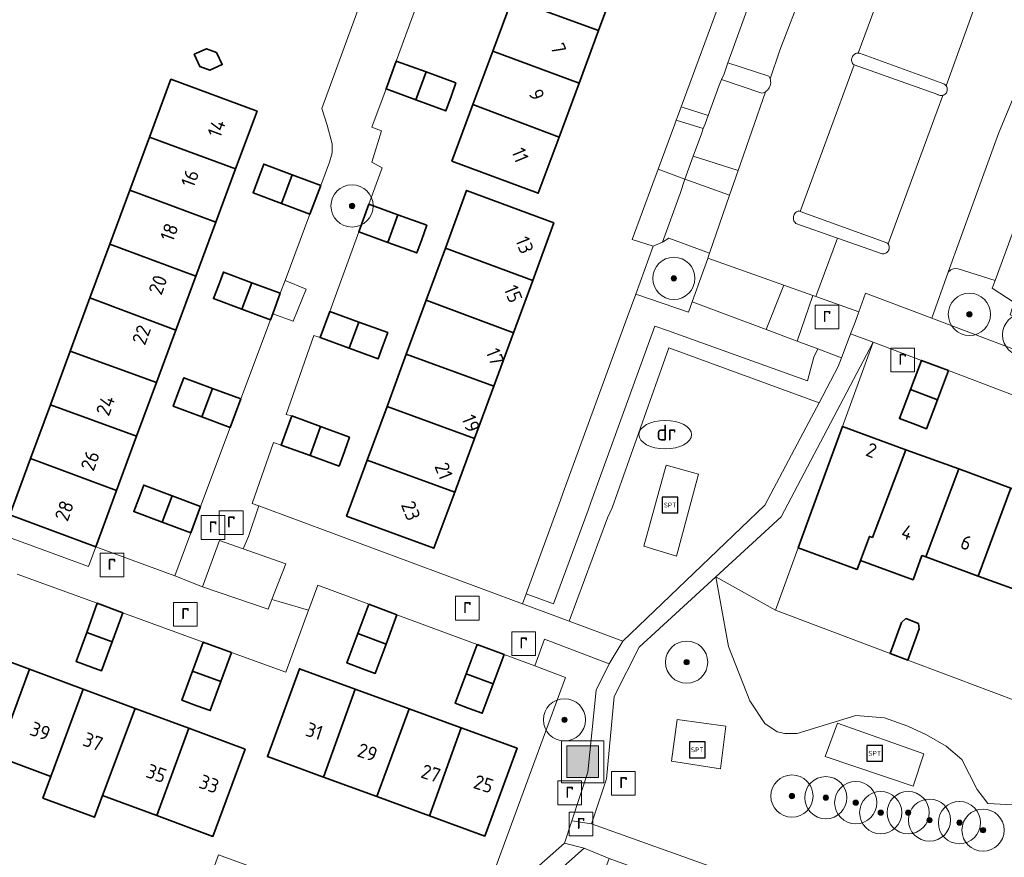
# Model space of a CAD drawing. Extents: x 154222 to 160093, y 456746 to 462495.
# Tile 251 of 256: x 158883 to 158976, y 461109 to 461188. Entities that reach past the tile are written whole.
import ezdxf
from ezdxf.enums import TextEntityAlignment as Align

# ---------------------------------------------------------------- set-up
doc = ezdxf.new("R2010")
doc.units = 0
doc.header["$LTSCALE"] = 0.75
doc.layers.get('0').update_dxf_attribs({"linetype": 'CONTINUOUS'})
for name, color, linetype, lineweight in [('B-XX-GR-BEPLANTING_CULTUUR_BODEMBEDEKKER-GV', 252, 'CONTINUOUS', 18), ('B-XX-GR-BEPLANTING_CULTUUR_BOSPLANTSOEN-GV', 252, 'CONTINUOUS', 18), ('B-XX-GR-BEPLANTING_CULTUUR_HEESTERS-GV', 252, 'CONTINUOUS', 18), ('B-XX-GR-BEPLANTING_CULTUUR_ROOS-GV', 252, 'CONTINUOUS', 18), ('B-XX-GR-BEPLANTING_CULTUUR_VASTE PLANTENVAK-GV', 252, 'CONTINUOUS', 18), ('B-XX-GR-BOOM-S', 252, 'CONTINUOUS', 25), ('B-XX-IE-MEUBILAIR_WEGMEUBILAIR-S', 252, 'CONTINUOUS', 25), ('B-XX-OG-BEBOUWING-GV', 6, 'CONTINUOUS', 35), ('B-XX-OG-BEBOUWING-T18', 1, 'CONTINUOUS', 18), ('B-XX-OG-TERREIN_CULTUURSCHEIDING-GV', 252, 'CONTINUOUS', 18), ('B-XX-OG-TERREIN_ERF-GV', 252, 'CONTINUOUS', 18), ('B-XX-RI-DRAINAGE_PUT-S', 252, 'CONTINUOUS', 25), ('B-XX-RI-GWA_RIOOLPUT-S', 252, 'CONTINUOUS', 25), ('B-XX-VH-VERHARDING_BETONSTRAATSTEEN-GV', 252, 'CONTINUOUS', 18), ('B-XX-VH-VERHARDING_STRAATBAKSTEEN-GV', 252, 'CONTINUOUS', 18), ('B-XX-VH-VERHARDING_TEGEL-GV', 252, 'CONTINUOUS', 18), ('B-XX-VH-VERHARDING_TEGEL_RUBBER-GV', 252, 'CONTINUOUS', 18)]:
    doc.layers.add(name, color=color, linetype=linetype, lineweight=lineweight)
doc.styles.add('NLCS-ISO', font='NLCS-ISO.ttf')
doc.styles.add('NLCS-ISO-M-T18', font='NLCS-ISO.ttf', dxfattribs={"height": 1.8})

# ---------------------------------------------------------------- blocks, each defined once
blk = doc.blocks.new('SIE-WEG_AFVALBAK-SO')
at = {"linetype": 'ByBlock', "lineweight": 18}
h = blk.add_hatch(color=0, dxfattribs=at)
h.dxf.hatch_style = 1
h.paths.add_polyline_path([(-1.5, -1.5), (1.5, -1.5), (1.5, 1.5), (-1.5, 1.5)])
at = {"color": 0, "linetype": 'ByBlock', "lineweight": 18}
for points in [[(-2, -2), (2, -2), (2, 2), (-2, 2)], [(-1.5, -1.5), (1.5, -1.5), (1.5, 1.5), (-1.5, 1.5)]]:
    blk.add_lwpolyline(points, close=True, dxfattribs=at)
blk = doc.blocks.new('SRI-PUT_INSPECTIEPUT_RIOOLPUT-SO')
at = {"color": 0, "linetype": 'ByBlock', "lineweight": 18}
blk.add_lwpolyline([(-1.125, -1.125), (1.125, -1.125), (1.125, 1.125), (-1.125, 1.125)], close=True, dxfattribs=at)
at = {"color": 0, "linetype": 'ByBlock', "lineweight": 18, "style": 'NLCS-ISO'}
blk.add_text('r', height=1.5, dxfattribs=at).set_placement((0, 0.283), align=Align.MIDDLE_CENTER)
blk = doc.blocks.new('SKL-WATER_DRAINAGEPUT-SO')
at = {"color": 0, "linetype": 'ByBlock', "lineweight": 18}
blk.add_ellipse((0, 0), major_axis=(2.5, 0), ratio=0.54, dxfattribs=at)
at = {"color": 0, "linetype": 'ByBlock', "lineweight": 18, "style": 'NLCS-ISO'}
blk.add_text('dr', height=1.5, dxfattribs=at).set_placement((0.117, 0.194), align=Align.MIDDLE_CENTER)
blk = doc.blocks.new('SIE-WEG_SPEELTOESTEL-SO')
at = {"flags": 128}
blk.add_lwpolyline([(-0.75, -0.75), (0.75, -0.75), (0.75, 0.75), (-0.75, 0.75)], close=True, dxfattribs=at)
at = {"style": 'NLCS-ISO'}
blk.add_text('SPT', height=0.45, dxfattribs=at).set_placement((0, 0), align=Align.MIDDLE_CENTER)
blk = doc.blocks.new('SGR-BOOM_01-SO')
at = {"linetype": 'ByBlock', "lineweight": 18}
h = blk.add_hatch(color=0, dxfattribs=at)
h.dxf.hatch_style = 1
edge = h.paths.add_edge_path()
edge.add_arc((0, 0), 0.25, 0, 360)
at = {"color": 0, "linetype": 'ByBlock', "lineweight": 18}
for radius in [2, 0.25]:
    blk.add_circle((0, 0), radius, dxfattribs=at)

msp = doc.modelspace()

# ---------------------------------------------------------------- linework, layer by layer
at = {"layer": 'B-XX-GR-BEPLANTING_CULTUUR_BODEMBEDEKKER-GV'}
msp.add_lwpolyline([(158944.394, 461158.959), (158943.099, 461159.423), (158937.04, 461142.708), (158936.799, 461141.981), (158933.514, 461133.123), (158930.934, 461134.066), (158930.583, 461133.106), (158934.997, 461131.47), (158938.628, 461141.264), (158939.054, 461142.2), (158944.43, 461157.364), (158958.678, 461152.163), (158960.491, 461155.588), (158960.807, 461156.428), (158958.549, 461157.274), (158958.186, 461156.479), (158957.585, 461154.237), (158944.657, 461158.865)], close=True, dxfattribs=at)
at = {"layer": 'B-XX-GR-BEPLANTING_CULTUUR_BOSPLANTSOEN-GV'}
msp.add_lwpolyline([(158985.555, 461120.812), (158967.088, 461127.782), (158965.403, 461128.418), (158954.55, 461132.514), (158948.898, 461135.664), (158950.101, 461129.075), (158952.123, 461123.914), (158953.53, 461121.779), (158954.696, 461121), (158955.426, 461120.843), (158956.611, 461120.836), (158962.141, 461122.533), (158964.869, 461122.321), (158967.08, 461121.518), (158968.842, 461120.691), (158970.706, 461119.631), (158972.189, 461118.377), (158973.657, 461115.529), (158974.663, 461114.19), (158998.736, 461112.911)], dxfattribs=at)
for points in [[(158938.788, 461127.428), (158932.674, 461129.752), (158931.733, 461127.224), (158934.661, 461126.137), (158925.311, 461100.756), (158924.103, 461096.938), (158927.955, 461095.376), (158930.217, 461106.63), (158934.555, 461110.451), (158935.254, 461112.563), (158936.778, 461117.164), (158937.548, 461124.922)], [(158865.964, 461113.451), (158856.741, 461118.76), (158865.748, 461109.245), (158869.31, 461105.482), (158872.213, 461104.309), (158898.742, 461096.995), (158899.83, 461096.907), (158899.96, 461096.897), (158906.408, 461104.113), (158924.103, 461096.938), (158925.311, 461100.756), (158901.777, 461109.336), (158898.795, 461101.142), (158866.917, 461112.902)], [(158938.792, 461109), (158936.408, 461109.959), (158931.92, 461105.987), (158928.555, 461089.928), (158931.053, 461087.759), (158934.002, 461095.868), (158937.095, 461104.35)]]:
    msp.add_lwpolyline(points, close=True, dxfattribs=at)
at = {"layer": 'B-XX-GR-BEPLANTING_CULTUUR_HEESTERS-GV'}
for points in [[(158961.106, 461200.864), (158957.724, 461202.666), (158956.714, 461200.397), (158953.503, 461201.564), (158945.61, 461180.2), (158948.156, 461179.363), (158949.173, 461182.151), (158949.438, 461182.768), (158949.668, 461183.305), (158950.041, 461184.342), (158954.914, 461197.885), (158955.146, 461198.432), (158959.432, 461197.216), (158959.817, 461197.107)], [(158947.706, 461178.13), (158945.145, 461178.94), (158945.003, 461178.556), (158943.42, 461174.27), (158945.956, 461173.333), (158946.755, 461175.524), (158947.522, 461177.626)], [(158971.856, 461164.831), (158971.578, 461164.874), (158971.396, 461164.848), (158971.17, 461164.734), (158970.914, 461164.54), (158969.366, 461160.167), (158985.027, 461154.243), (158986.193, 461157.067), (158976.78, 461160.5), (158976.982, 461161.177), (158977.17, 461161.668), (158975.073, 461163.007), (158975.342, 461163.742)], [(158910.074, 461162.927), (158908.081, 461163.73), (158907.63, 461162.525), (158906.907, 461160.59), (158908.844, 461159.901)], [(158946.308, 461160.728), (158941.304, 461162.432), (158940.505, 461160.247), (158934.441, 461143.658), (158934.176, 461142.934), (158930.934, 461134.066), (158933.514, 461133.123), (158936.799, 461141.981), (158937.04, 461142.708), (158943.099, 461159.423), (158944.394, 461158.959), (158944.657, 461158.865), (158957.585, 461154.237), (158958.186, 461156.479), (158958.549, 461157.274), (158956.595, 461158.006), (158953.669, 461159.103), (158946.664, 461161.728)], [(158960.889, 461149.901), (158963.8, 461157.887), (158955.096, 461141.358), (158948.898, 461135.664), (158954.55, 461132.514), (158956.702, 461138.417), (158957.842, 461141.543)], [(158904.121, 461138.319), (158901.879, 461139.114), (158900.251, 461134.714), (158906.476, 461132.602), (158906.831, 461133.52), (158908.139, 461136.897)]]:
    msp.add_lwpolyline(points, close=True, dxfattribs=at)
at = {"layer": 'B-XX-GR-BEPLANTING_CULTUUR_ROOS-GV'}
msp.add_lwpolyline([(158986.32, 461187.05), (158984.129, 461187.86), (158981.735, 461181.35), (158981.605, 461180.996), (158981.406, 461180.457), (158981.16, 461179.793), (158978.785, 461173.229), (158978.34, 461171.926), (158975.342, 461163.742), (158975.073, 461163.007), (158977.17, 461161.668), (158977.814, 461163.455)], close=True, dxfattribs=at)
at = {"layer": 'B-XX-GR-BEPLANTING_CULTUUR_VASTE PLANTENVAK-GV'}
for points in [[(158945.956, 461173.333), (158943.42, 461174.27), (158942.927, 461172.935), (158940.969, 461167.637), (158942.967, 461166.981), (158943.829, 461167.37), (158945.512, 461171.98)], [(158948.288, 461166.313), (158944.453, 461167.741), (158943.829, 461167.37), (158942.967, 461166.981), (158941.304, 461162.432), (158946.308, 461160.728), (158946.664, 461161.728), (158947.628, 461164.44), (158948.089, 461165.738), (158948.13, 461165.858)], [(158958.086, 461162.318), (158955.319, 461163.302), (158953.669, 461159.103), (158956.595, 461158.006)]]:
    msp.add_lwpolyline(points, close=True, dxfattribs=at)
at = {"layer": 'B-XX-OG-BEBOUWING-GV'}
for points in [[(158939.648, 461192.426), (158931.455, 461195.436), (158929.587, 461190.403), (158937.783, 461187.404)], [(158937.783, 461187.404), (158929.587, 461190.403), (158927.75, 461185.456), (158935.938, 461182.434)], [(158901.577, 461185.344), (158900.64, 461185.693), (158899.477, 461185.176), (158900.013, 461184.005), (158900.95, 461183.657), (158902.132, 461184.198)], [(158935.938, 461182.434), (158927.75, 461185.456), (158925.871, 461180.394), (158934.04, 461177.32)], [(158921.44, 461183.489), (158918.613, 461184.526), (158917.644, 461181.881), (158920.471, 461180.845)], [(158924.271, 461182.452), (158921.44, 461183.489), (158920.471, 461180.845), (158923.302, 461179.807), (158923.804, 461181.172)], [(158905.423, 461179.783), (158897.268, 461182.802), (158895.237, 461177.316), (158903.394, 461174.302)], [(158934.04, 461177.32), (158925.871, 461180.394), (158923.886, 461175.046), (158932.068, 461172.008)], [(158903.394, 461174.302), (158895.237, 461177.316), (158893.381, 461172.304), (158901.53, 461169.268)], [(158908.759, 461173.75), (158906.062, 461174.759), (158905.587, 461173.492), (158905.046, 461172.044), (158907.743, 461171.035)], [(158911.453, 461172.743), (158908.759, 461173.75), (158907.743, 461171.035), (158910.437, 461170.028)], [(158901.53, 461169.268), (158893.381, 461172.304), (158891.486, 461167.186), (158899.633, 461164.147)], [(158933.557, 461169.213), (158925.279, 461172.265), (158923.264, 461166.799), (158931.544, 461163.753)], [(158918.767, 461169.971), (158916.023, 461170.971), (158915.07, 461168.353), (158917.811, 461167.353)], [(158921.512, 461168.97), (158918.767, 461169.971), (158917.811, 461167.353), (158920.557, 461166.352), (158921.023, 461167.624)], [(158899.633, 461164.147), (158891.486, 461167.186), (158889.597, 461162.084), (158897.743, 461159.041)], [(158931.544, 461163.753), (158923.264, 461166.799), (158921.45, 461161.879), (158929.713, 461158.786)], [(158904.935, 461163.532), (158902.239, 461164.541), (158901.79, 461163.342), (158901.296, 461162.018), (158903.991, 461161.01)], [(158907.63, 461162.525), (158904.935, 461163.532), (158903.991, 461161.01), (158906.687, 461160.002), (158906.907, 461160.59)], [(158897.743, 461159.041), (158889.597, 461162.084), (158887.736, 461157.057), (158895.9, 461154.064)], [(158929.713, 461158.786), (158921.45, 461161.879), (158919.562, 461156.756), (158927.848, 461153.726)], [(158915.057, 461159.797), (158912.316, 461160.797), (158911.416, 461158.327), (158914.156, 461157.328)], [(158917.803, 461158.797), (158915.057, 461159.797), (158914.156, 461157.328), (158916.903, 461156.327), (158917.354, 461157.563)], [(158895.9, 461154.064), (158887.736, 461157.057), (158885.844, 461151.949), (158894.018, 461148.98)], [(158927.848, 461153.726), (158919.562, 461156.756), (158917.741, 461151.817), (158926.02, 461148.768)], [(158970.924, 461155.2), (158968.361, 461156.167), (158967.321, 461153.412), (158969.885, 461152.446)], [(158901.191, 461153.522), (158898.495, 461154.531), (158898.027, 461153.284), (158897.486, 461151.833), (158900.183, 461150.825)], [(158903.886, 461152.515), (158901.191, 461153.522), (158900.183, 461150.825), (158902.877, 461149.817)], [(158969.885, 461152.446), (158967.321, 461153.412), (158966.283, 461150.658), (158967.806, 461150.082), (158968.847, 461149.692)], [(158894.018, 461148.98), (158885.844, 461151.949), (158883.967, 461146.879), (158892.121, 461143.856)], [(158926.02, 461148.768), (158917.741, 461151.817), (158915.867, 461146.733), (158924.15, 461143.696)], [(158911.451, 461149.905), (158908.71, 461150.906), (158907.707, 461148.155), (158910.448, 461147.156)], [(158914.197, 461148.905), (158911.451, 461149.905), (158910.448, 461147.156), (158913.194, 461146.154), (158913.697, 461147.528)], [(158960.889, 461149.901), (158957.842, 461141.543), (158956.702, 461138.417), (158962.294, 461136.378), (158962.598, 461137.207), (158963.437, 461139.502), (158963.722, 461139.399), (158966.899, 461147.709)], [(158971.901, 461145.885), (158966.899, 461147.709), (158963.722, 461139.399), (158963.437, 461139.502), (158962.598, 461137.207), (158967.574, 461135.392), (158968.414, 461137.688), (158968.778, 461137.555)], [(158892.121, 461143.856), (158883.967, 461146.879), (158881.99, 461141.539), (158890.145, 461138.52)], [(158924.15, 461143.696), (158915.867, 461146.733), (158913.91, 461141.424), (158922.188, 461138.373)], [(158976.852, 461144.08), (158971.901, 461145.885), (158968.778, 461137.555), (158973.753, 461135.741)], [(158897.385, 461143.347), (158894.689, 461144.356), (158894.211, 461143.081), (158893.752, 461141.85), (158896.449, 461140.842)], [(158981.97, 461142.214), (158976.852, 461144.08), (158973.753, 461135.741), (158978.822, 461133.892)], [(158900.081, 461142.34), (158897.385, 461143.347), (158896.449, 461140.842), (158899.145, 461139.835)], [(158892.717, 461132.27), (158890.293, 461133.159), (158889.285, 461130.408), (158891.71, 461129.519)], [(158918.684, 461132.076), (158916.01, 461133.072), (158914.976, 461130.289), (158917.651, 461129.295)], [(158968.099, 461131.252), (158966.89, 461131.708), (158966.474, 461131.353), (158965.403, 461128.418), (158967.088, 461127.782), (158968.165, 461130.736)], [(158891.71, 461129.519), (158889.285, 461130.408), (158888.278, 461127.658), (158889.733, 461127.124), (158890.703, 461126.77)], [(158917.651, 461129.295), (158914.976, 461130.289), (158913.943, 461127.507), (158915.419, 461126.956), (158916.617, 461126.512)], [(158903.007, 461128.503), (158900.328, 461129.484), (158899.321, 461126.733), (158901.999, 461125.752)], [(158928.822, 461128.305), (158926.272, 461129.254), (158925.238, 461126.472), (158927.788, 461125.523)], [(158883.863, 461126.914), (158878.745, 461128.809), (158875.709, 461120.531), (158880.803, 461118.645)], [(158888.958, 461125.028), (158883.863, 461126.914), (158880.803, 461118.645), (158885.898, 461116.759)], [(158901.999, 461125.752), (158899.321, 461126.733), (158898.314, 461123.983), (158899.733, 461123.462), (158900.992, 461123.002)], [(158914.727, 461125.037), (158909.444, 461126.966), (158906.404, 461118.639), (158911.717, 461116.699)], [(158927.788, 461125.523), (158925.238, 461126.472), (158924.204, 461123.691), (158925.437, 461123.231), (158926.754, 461122.743)], [(158893.868, 461123.21), (158888.958, 461125.028), (158885.898, 461116.759), (158885.138, 461114.705), (158890.021, 461112.898), (158890.791, 461114.947)], [(158919.827, 461123.175), (158914.727, 461125.037), (158911.717, 461116.699), (158916.787, 461114.849)], [(158898.954, 461121.328), (158893.868, 461123.21), (158890.791, 461114.947), (158895.931, 461113.045)], [(158924.767, 461121.372), (158919.827, 461123.175), (158916.787, 461114.849), (158921.759, 461113.033)], [(158904.31, 461119.345), (158898.954, 461121.328), (158895.931, 461113.045), (158901.249, 461111.076)], [(158930.059, 461119.44), (158924.767, 461121.372), (158921.759, 461113.033), (158927.019, 461111.113)]]:
    msp.add_lwpolyline(points, close=True, dxfattribs=at)
at = {"layer": 'B-XX-OG-TERREIN_CULTUURSCHEIDING-GV'}
for points in [[(158951.012, 461174.163), (158946.755, 461175.524), (158945.956, 461173.333), (158950.198, 461171.816)], [(158958.678, 461152.163), (158944.43, 461157.364), (158939.054, 461142.2), (158938.628, 461141.264), (158934.997, 461131.47), (158940.081, 461129.585), (158953.539, 461142.451), (158957.448, 461149.838)], [(158942.082, 461138.583), (158944.175, 461146.255), (158947.234, 461145.407), (158945.154, 461137.629)], [(158944.676, 461118.215), (158945.242, 461122.144), (158949.842, 461121.512), (158949.343, 461117.483)], [(158949.842, 461121.512), (158945.242, 461122.144), (158944.676, 461118.215), (158949.343, 461117.483)], [(158959.234, 461118.64), (158960.422, 461121.805), (158968.584, 461118.903), (158967.584, 461115.845)]]:
    msp.add_lwpolyline(points, close=True, dxfattribs=at)
msp.add_lwpolyline([(158998.736, 461112.911), (158974.663, 461114.19), (158973.657, 461115.529), (158972.189, 461118.377), (158970.706, 461119.631), (158968.842, 461120.691), (158967.08, 461121.518), (158964.869, 461122.321), (158962.141, 461122.533), (158956.611, 461120.836), (158955.426, 461120.843), (158954.696, 461121), (158953.53, 461121.779), (158952.123, 461123.914), (158950.101, 461129.075), (158948.898, 461135.664), (158941.634, 461128.992), (158939.251, 461124.329), (158938.533, 461116.522), (158937.1, 461112.263), (158965.524, 461102.103)], dxfattribs=at)
at = {"layer": 'B-XX-OG-TERREIN_ERF-GV'}
for points in [[(158881.99, 461141.539), (158883.967, 461146.879), (158885.844, 461151.949), (158887.736, 461157.057), (158889.597, 461162.084), (158891.486, 461167.186), (158893.381, 461172.304), (158895.237, 461177.316), (158897.268, 461182.802), (158905.423, 461179.783), (158903.394, 461174.302), (158901.53, 461169.268), (158899.633, 461164.147), (158897.743, 461159.041), (158895.9, 461154.064), (158894.018, 461148.98), (158892.121, 461143.856), (158890.145, 461138.52), (158897.622, 461135.763), (158899.145, 461139.835), (158896.449, 461140.842), (158893.752, 461141.85), (158894.211, 461143.081), (158894.689, 461144.356), (158897.385, 461143.347), (158900.081, 461142.34), (158902.877, 461149.817), (158900.183, 461150.825), (158897.486, 461151.833), (158898.027, 461153.284), (158898.495, 461154.531), (158901.191, 461153.522), (158903.886, 461152.515), (158906.687, 461160.002), (158903.991, 461161.01), (158901.296, 461162.018), (158901.79, 461163.342), (158902.239, 461164.541), (158904.935, 461163.532), (158907.63, 461162.525), (158908.081, 461163.73), (158910.437, 461170.028), (158907.743, 461171.035), (158905.046, 461172.044), (158905.587, 461173.492), (158906.062, 461174.759), (158908.759, 461173.75), (158911.453, 461172.743), (158912.276, 461174.935), (158912.534, 461175.818), (158912.533, 461176.687), (158912.079, 461178.46), (158911.562, 461180.021), (158921.046, 461205.918)], [(158921.358, 461192.015), (158918.613, 461184.526), (158921.44, 461183.489), (158924.271, 461182.452), (158923.804, 461181.172), (158923.302, 461179.807), (158920.471, 461180.845), (158917.644, 461181.881), (158916.315, 461178.262), (158917.225, 461177.91), (158916.29, 461174.954), (158917.278, 461174.419), (158916.023, 461170.971), (158918.767, 461169.971), (158921.512, 461168.97), (158921.023, 461167.624), (158920.557, 461166.352), (158917.811, 461167.353), (158915.07, 461168.353), (158912.316, 461160.797), (158915.057, 461159.797), (158917.803, 461158.797), (158917.354, 461157.563), (158916.903, 461156.327), (158914.156, 461157.328), (158911.416, 461158.327), (158910.792, 461158.513), (158908.195, 461151.036), (158908.71, 461150.906), (158911.451, 461149.905), (158914.197, 461148.905), (158913.697, 461147.528), (158913.194, 461146.154), (158910.448, 461147.156), (158907.707, 461148.155), (158906.999, 461148.393), (158904.973, 461142.62), (158905.602, 461142.39), (158930.583, 461133.106), (158930.934, 461134.066), (158934.176, 461142.934), (158934.441, 461143.658), (158940.505, 461160.247), (158941.304, 461162.432), (158942.967, 461166.981), (158940.969, 461167.637), (158942.927, 461172.935), (158943.42, 461174.27), (158945.003, 461178.556), (158945.145, 461178.94), (158945.349, 461179.494), (158945.61, 461180.2), (158953.503, 461201.564)], [(158978.493, 461152.346), (158970.924, 461155.2), (158969.885, 461152.446), (158968.847, 461149.692), (158967.806, 461150.082), (158966.283, 461150.658), (158967.321, 461153.412), (158968.361, 461156.167), (158963.8, 461157.887), (158960.889, 461149.901), (158966.899, 461147.709), (158971.901, 461145.885), (158976.852, 461144.08)], [(158978.822, 461133.892), (158973.753, 461135.741), (158968.778, 461137.555), (158968.414, 461137.688), (158967.574, 461135.392), (158962.598, 461137.207), (158962.294, 461136.378), (158956.702, 461138.417), (158954.55, 461132.514), (158965.403, 461128.418), (158966.474, 461131.353), (158966.89, 461131.708), (158968.099, 461131.252), (158968.165, 461130.736), (158967.088, 461127.782), (158985.555, 461120.812)], [(158898.795, 461101.142), (158901.777, 461109.336), (158925.311, 461100.756), (158934.661, 461126.137), (158931.733, 461127.224), (158928.822, 461128.305), (158927.788, 461125.523), (158926.754, 461122.743), (158925.437, 461123.231), (158924.204, 461123.691), (158925.238, 461126.472), (158926.272, 461129.254), (158918.684, 461132.076), (158917.651, 461129.295), (158916.617, 461126.512), (158915.419, 461126.956), (158913.943, 461127.507), (158914.976, 461130.289), (158916.01, 461133.072), (158911.178, 461134.869), (158910.333, 461132.571), (158910.315, 461132.522), (158908.146, 461126.625), (158903.007, 461128.503), (158901.999, 461125.752), (158900.992, 461123.002), (158899.733, 461123.462), (158898.314, 461123.983), (158899.321, 461126.733), (158900.328, 461129.484), (158892.717, 461132.27), (158891.71, 461129.519), (158890.703, 461126.77), (158889.733, 461127.124), (158888.278, 461127.658), (158889.285, 461130.408), (158890.293, 461133.159), (158882.714, 461135.935)]]:
    msp.add_lwpolyline(points, dxfattribs=at)
for points in [[(158937.783, 461187.404), (158935.938, 461182.434), (158934.04, 461177.32), (158932.068, 461172.008), (158923.886, 461175.046), (158925.871, 461180.394), (158927.75, 461185.456), (158929.587, 461190.403), (158931.455, 461195.436), (158933.37, 461200.595), (158935.37, 461205.982), (158943.552, 461202.944), (158941.572, 461197.611), (158939.648, 461192.426)], [(158901.577, 461185.344), (158902.132, 461184.198), (158900.95, 461183.657), (158900.013, 461184.005), (158899.477, 461185.176), (158900.64, 461185.693)], [(158933.557, 461169.213), (158931.544, 461163.753), (158929.713, 461158.786), (158927.848, 461153.726), (158926.02, 461148.768), (158924.15, 461143.696), (158922.188, 461138.373), (158913.91, 461141.424), (158915.867, 461146.733), (158917.741, 461151.817), (158919.562, 461156.756), (158921.45, 461161.879), (158923.264, 461166.799), (158925.279, 461172.265)], [(158870.381, 461122.503), (158873.442, 461130.772), (158878.745, 461128.809), (158883.863, 461126.914), (158888.958, 461125.028), (158893.868, 461123.21), (158898.954, 461121.328), (158904.31, 461119.345), (158901.249, 461111.076), (158895.931, 461113.045), (158890.791, 461114.947), (158890.021, 461112.898), (158885.138, 461114.705), (158885.898, 461116.759), (158880.803, 461118.645), (158875.709, 461120.531), (158874.908, 461118.368), (158869.58, 461120.34)], [(158906.404, 461118.639), (158909.444, 461126.966), (158914.727, 461125.037), (158919.827, 461123.175), (158924.767, 461121.372), (158930.059, 461119.44), (158927.019, 461111.113), (158921.759, 461113.033), (158916.787, 461114.849), (158911.717, 461116.699)]]:
    msp.add_lwpolyline(points, close=True, dxfattribs=at)
at = {"layer": 'B-XX-VH-VERHARDING_BETONSTRAATSTEEN-GV'}
for points in [[(158921.046, 461205.918), (158911.562, 461180.021), (158912.079, 461178.46), (158912.533, 461176.687), (158912.534, 461175.818), (158912.276, 461174.935), (158911.453, 461172.743), (158910.437, 461170.028), (158908.081, 461163.73), (158910.074, 461162.927), (158908.844, 461159.901), (158906.907, 461160.59), (158906.687, 461160.002), (158903.886, 461152.515), (158902.877, 461149.817), (158900.081, 461142.34), (158899.145, 461139.835), (158897.622, 461135.763), (158900.251, 461134.714), (158901.879, 461139.114), (158904.121, 461138.319), (158904.61, 461139.482), (158905.602, 461142.39), (158904.973, 461142.62), (158906.999, 461148.393), (158907.707, 461148.155), (158908.71, 461150.906), (158908.195, 461151.036), (158910.792, 461158.513), (158911.416, 461158.327), (158912.316, 461160.797), (158915.07, 461168.353), (158916.023, 461170.971), (158917.278, 461174.419), (158916.29, 461174.954), (158917.225, 461177.91), (158916.315, 461178.262), (158917.644, 461181.881), (158918.613, 461184.526), (158921.358, 461192.015)], [(158985.027, 461154.243), (158969.366, 461160.167), (158963.083, 461162.544), (158962.433, 461160.772), (158962.076, 461159.797), (158961.661, 461158.694), (158963.8, 461157.887), (158968.361, 461156.167), (158970.924, 461155.2), (158978.493, 461152.346)], [(158882.714, 461135.935), (158890.293, 461133.159), (158892.717, 461132.27), (158900.328, 461129.484), (158903.007, 461128.503), (158908.146, 461126.625), (158910.315, 461132.522), (158907.49, 461133.342), (158906.831, 461133.52), (158906.476, 461132.602), (158900.251, 461134.714), (158897.622, 461135.763), (158890.145, 461138.52), (158889.447, 461136.635), (158881.292, 461139.654)]]:
    msp.add_lwpolyline(points, dxfattribs=at)
for points in [[(158962.506, 461185.267), (158962.43, 461185.277), (158962.391, 461185.277), (158962.33, 461185.277), (158962.23, 461185.261), (158962.135, 461185.23), (158962.046, 461185.183), (158961.965, 461185.124), (158961.895, 461185.052), (158961.837, 461184.97), (158961.793, 461184.88), (158961.763, 461184.783), (158961.75, 461184.684), (158961.752, 461184.583), (158961.77, 461184.485), (158961.804, 461184.39), (158961.852, 461184.302), (158961.913, 461184.222), (158961.981, 461184.159), (158961.986, 461184.154), (158969.916, 461181.348), (158969.97, 461181.316), (158970.059, 461181.279), (158970.153, 461181.257), (158970.25, 461181.251), (158970.346, 461181.261), (158970.395, 461181.275), (158970.439, 461181.287), (158970.527, 461181.328), (158970.607, 461181.382), (158970.677, 461181.449), (158970.734, 461181.527), (158970.778, 461181.613), (158970.808, 461181.705), (158970.822, 461181.8), (158970.82, 461181.897), (158970.802, 461181.992), (158970.769, 461182.083), (158970.721, 461182.167), (158970.717, 461182.172), (158970.66, 461182.242), (158970.587, 461182.306), (158970.505, 461182.357)], [(158953.906, 461183.083), (158950.041, 461184.342), (158949.668, 461183.305), (158949.438, 461182.768), (158953.247, 461181.483), (158953.364, 461181.513), (158953.484, 461181.559), (158953.599, 461181.621), (158953.702, 461181.694), (158953.797, 461181.781), (158953.881, 461181.879), (158953.951, 461181.986), (158954.008, 461182.101), (158954.05, 461182.223), (158954.076, 461182.349), (158954.087, 461182.477), (158954.081, 461182.605), (158954.06, 461182.732), (158954.026, 461182.848), (158954.023, 461182.855), (158953.972, 461182.973)], [(158956.887, 461170.281), (158956.755, 461170.329), (158956.719, 461170.319), (158956.622, 461170.281), (158956.532, 461170.229), (158956.45, 461170.164), (158956.38, 461170.087), (158956.322, 461170), (158956.279, 461169.905), (158956.25, 461169.805), (158956.237, 461169.701), (158956.24, 461169.597), (158956.258, 461169.494), (158956.293, 461169.396), (158956.342, 461169.304), (158956.404, 461169.22), (158956.478, 461169.147), (158960.415, 461167.762), (158964.651, 461166.272), (158964.721, 461166.267), (158964.818, 461166.274), (158964.912, 461166.296), (158965.002, 461166.334), (158965.084, 461166.386), (158965.156, 461166.451), (158965.217, 461166.526), (158965.265, 461166.611), (158965.298, 461166.702), (158965.316, 461166.798), (158965.318, 461166.895), (158965.304, 461166.991), (158965.274, 461167.084), (158965.229, 461167.17), (158965.205, 461167.203), (158965.172, 461167.248), (158965.102, 461167.315)], [(158930.583, 461133.106), (158905.602, 461142.39), (158904.61, 461139.482), (158904.121, 461138.319), (158908.139, 461136.897), (158906.831, 461133.52), (158907.49, 461133.342), (158910.315, 461132.522), (158910.333, 461132.571), (158911.178, 461134.869), (158916.01, 461133.072), (158918.684, 461132.076), (158926.272, 461129.254), (158928.822, 461128.305), (158931.733, 461127.224), (158932.674, 461129.752), (158938.788, 461127.428), (158940.081, 461129.585), (158934.997, 461131.47)], [(158890.145, 461138.52), (158881.99, 461141.539), (158881.292, 461139.654), (158889.447, 461136.635)]]:
    msp.add_lwpolyline(points, close=True, dxfattribs=at)
at = {"layer": 'B-XX-VH-VERHARDING_STRAATBAKSTEEN-GV'}
for points in [[(158959.432, 461197.216), (158955.146, 461198.432), (158954.914, 461197.885), (158950.041, 461184.342), (158953.906, 461183.083), (158953.972, 461182.973), (158954.023, 461182.855), (158954.026, 461182.848), (158954.967, 461185.562)], [(158974.12, 461191.647), (158965.848, 461194.694), (158962.391, 461185.277), (158962.43, 461185.277), (158962.506, 461185.267), (158970.505, 461182.357), (158970.587, 461182.306), (158970.66, 461182.242), (158970.717, 461182.172)], [(158961.986, 461184.154), (158961.981, 461184.159), (158956.887, 461170.281), (158965.102, 461167.315), (158965.172, 461167.248), (158965.205, 461167.203), (158969.874, 461179.825), (158970.395, 461181.275), (158970.346, 461181.261), (158970.25, 461181.251), (158970.153, 461181.257), (158970.059, 461181.279), (158969.97, 461181.316), (158969.916, 461181.348)], [(158953.247, 461181.483), (158949.438, 461182.768), (158949.173, 461182.151), (158948.156, 461179.363), (158947.865, 461178.565), (158947.706, 461178.13), (158947.522, 461177.626), (158946.755, 461175.524), (158951.012, 461174.163), (158953.599, 461181.621), (158953.484, 461181.559), (158953.364, 461181.513)], [(158977.455, 461181.839), (158977.424, 461181.922), (158975.684, 461177.655), (158974.413, 461174.203), (158970.914, 461164.54), (158971.17, 461164.734), (158971.396, 461164.848), (158971.578, 461164.874), (158971.856, 461164.831), (158975.342, 461163.742), (158978.34, 461171.926), (158978.785, 461173.229), (158981.16, 461179.793), (158981.406, 461180.457), (158977.631, 461181.64), (158977.561, 461181.695), (158977.502, 461181.762)], [(158950.198, 461171.816), (158945.956, 461173.333), (158945.512, 461171.98), (158943.829, 461167.37), (158944.453, 461167.741), (158948.288, 461166.313)], [(158955.319, 461163.302), (158948.13, 461165.858), (158948.089, 461165.738), (158947.628, 461164.44), (158946.664, 461161.728), (158953.669, 461159.103)], [(158958.373, 461162.215), (158958.086, 461162.318), (158956.595, 461158.006), (158958.549, 461157.274), (158960.807, 461156.428), (158961.24, 461157.576), (158961.661, 461158.694), (158962.076, 461159.797), (158962.433, 461160.772)]]:
    msp.add_lwpolyline(points, close=True, dxfattribs=at)
for points in [[(158959.432, 461197.216), (158954.967, 461185.562), (158954.026, 461182.848), (158954.06, 461182.732), (158954.081, 461182.605), (158954.087, 461182.477), (158954.076, 461182.349), (158954.05, 461182.223), (158954.008, 461182.101), (158953.951, 461181.986), (158953.881, 461181.879), (158953.797, 461181.781), (158953.702, 461181.694), (158953.599, 461181.621), (158951.012, 461174.163), (158950.198, 461171.816), (158948.288, 461166.313), (158948.13, 461165.858), (158955.319, 461163.302), (158958.086, 461162.318), (158958.373, 461162.215), (158960.415, 461167.762), (158956.478, 461169.147), (158956.404, 461169.22), (158956.342, 461169.304), (158956.293, 461169.396), (158956.258, 461169.494), (158956.24, 461169.597), (158956.237, 461169.701), (158956.25, 461169.805), (158956.279, 461169.905), (158956.322, 461170), (158956.38, 461170.087), (158956.45, 461170.164), (158956.532, 461170.229), (158956.622, 461170.281), (158956.719, 461170.319), (158956.755, 461170.329), (158956.887, 461170.281), (158961.981, 461184.159), (158961.913, 461184.222), (158961.852, 461184.302), (158961.804, 461184.39), (158961.77, 461184.485), (158961.752, 461184.583), (158961.75, 461184.684), (158961.763, 461184.783), (158961.793, 461184.88), (158961.837, 461184.97), (158961.895, 461185.052), (158961.965, 461185.124), (158962.046, 461185.183), (158962.135, 461185.23), (158962.23, 461185.261), (158962.33, 461185.277), (158962.391, 461185.277), (158965.848, 461194.694)], [(158974.12, 461191.647), (158970.717, 461182.172), (158970.721, 461182.167), (158970.769, 461182.083), (158970.802, 461181.992), (158970.82, 461181.897), (158970.822, 461181.8), (158970.808, 461181.705), (158970.778, 461181.613), (158970.734, 461181.527), (158970.677, 461181.449), (158970.607, 461181.382), (158970.527, 461181.328), (158970.439, 461181.287), (158970.395, 461181.275), (158969.874, 461179.825), (158965.205, 461167.203), (158965.229, 461167.17), (158965.274, 461167.084), (158965.304, 461166.991), (158965.318, 461166.895), (158965.316, 461166.798), (158965.298, 461166.702), (158965.265, 461166.611), (158965.217, 461166.526), (158965.156, 461166.451), (158965.084, 461166.386), (158965.002, 461166.334), (158964.912, 461166.296), (158964.818, 461166.274), (158964.721, 461166.267), (158964.651, 461166.272), (158960.415, 461167.762), (158958.373, 461162.215), (158962.433, 461160.772), (158963.083, 461162.544), (158969.366, 461160.167), (158970.914, 461164.54), (158974.413, 461174.203), (158975.684, 461177.655), (158977.424, 461181.922)]]:
    msp.add_lwpolyline(points, dxfattribs=at)
at = {"layer": 'B-XX-VH-VERHARDING_TEGEL-GV'}
for points in [[(158948.156, 461179.363), (158945.61, 461180.2), (158945.349, 461179.494), (158945.145, 461178.94), (158947.706, 461178.13), (158947.865, 461178.565)], [(158963.8, 461157.887), (158961.661, 461158.694), (158961.24, 461157.576), (158960.807, 461156.428), (158960.491, 461155.588), (158958.678, 461152.163), (158957.448, 461149.838), (158953.539, 461142.451), (158940.081, 461129.585), (158938.788, 461127.428), (158937.548, 461124.922), (158936.778, 461117.164), (158935.254, 461112.563), (158937.1, 461112.263), (158938.533, 461116.522), (158939.251, 461124.329), (158941.634, 461128.992), (158948.898, 461135.664), (158955.096, 461141.358)], [(158937.1, 461112.263), (158935.254, 461112.563), (158934.555, 461110.451), (158936.408, 461109.959), (158938.792, 461109), (158995.004, 461088.453), (158995.853, 461088.142), (158996.812, 461087.765), (159000, 461087.91), (159005.237, 461088.026), (159024.054, 461081.045), (159025.372, 461083.099), (159020.667, 461084.995), (159005.503, 461090.533), (159000, 461090.493), (158995.931, 461090.876), (158974.94, 461098.683), (158967.681, 461101.32), (158965.524, 461102.103)]]:
    msp.add_lwpolyline(points, close=True, dxfattribs=at)
msp.add_lwpolyline([(158931.92, 461105.987), (158936.408, 461109.959), (158934.555, 461110.451), (158930.217, 461106.63)], dxfattribs=at)
at = {"layer": 'B-XX-VH-VERHARDING_TEGEL_RUBBER-GV'}
for points in [[(158947.234, 461145.407), (158944.175, 461146.255), (158942.082, 461138.583), (158945.154, 461137.629)], [(158968.584, 461118.903), (158960.422, 461121.805), (158959.234, 461118.64), (158967.584, 461115.845)]]:
    msp.add_lwpolyline(points, close=True, dxfattribs=at)

# ---------------------------------------------------------------- block references
at = {"layer": 'B-XX-GR-BOOM-S'}
for p in [(158914.424, 461170.803), (158944.914, 461163.937), (158972.915, 461160.533), (158978.042, 461158.591), (158946.121, 461127.585), (158934.553, 461122.122), (158956.104, 461114.899), (158959.31, 461114.747), (158962.148, 461114.274), (158964.512, 461113.329), (158967.113, 461113.329), (158969.133, 461112.619), (158971.971, 461112.383), (158974.207, 461111.673)]:
    msp.add_blockref('SGR-BOOM_01-SO', p, dxfattribs=at)
at = {"layer": 'B-XX-IE-MEUBILAIR_WEGMEUBILAIR-S'}
for name, p in [('SIE-WEG_SPEELTOESTEL-SO', (158944.555, 461142.466)), ('SIE-WEG_AFVALBAK-SO', (158936.281, 461118.147)), ('SIE-WEG_SPEELTOESTEL-SO', (158947.131, 461119.281)), ('SIE-WEG_SPEELTOESTEL-SO', (158963.945, 461118.945))]:
    msp.add_blockref(name, p, dxfattribs=at)
at = {"layer": 'B-XX-RI-DRAINAGE_PUT-S'}
msp.add_blockref('SKL-WATER_DRAINAGEPUT-SO', (158944.097, 461149.135), dxfattribs=at)
at = {"layer": 'B-XX-RI-GWA_RIOOLPUT-S'}
for p in [(158959.417, 461160.275), (158966.588, 461156.212), (158901.251, 461140.341), (158902.977, 461140.809), (158891.673, 461136.79), (158925.343, 461132.698), (158898.634, 461132.122), (158930.68, 461129.342), (158940.135, 461116.116), (158935.039, 461115.206), (158936.118, 461112.251)]:
    msp.add_blockref('SRI-PUT_INSPECTIEPUT_RIOOLPUT-SO', p, dxfattribs=at)

# ---------------------------------------------------------------- texts
at = {"layer": 'B-XX-OG-BEBOUWING-T18', "style": 'NLCS-ISO-M-T18'}
for s, rotation, p in [('7', 292.1, (158933.98, 461185.717)), ('9', 292.1, (158931.914, 461181.34)), ('14', 69.6, (158901.589, 461178.161)), ('11', 292.1, (158930.351, 461175.625)), ('16', 69.6, (158899.069, 461173.419)), ('18', 69.6, (158897.108, 461168.313)), ('13', 291.5, (158930.772, 461167.097)), ('20', 69.6, (158896.033, 461163.328)), ('15', 291.5, (158929.696, 461162.477)), ('22', 69.6, (158894.47, 461158.586)), ('17', 291.5, (158927.976, 461156.519)), ('24', 69.6, (158891.065, 461151.898)), ('19', 291.5, (158925.687, 461150.196)), ('26', 69.6, (158889.607, 461146.67)), ('2', 339.3, (158963.636, 461147.66)), ('21', 291.5, (158923.117, 461145.697)), ('23', 291.5, (158919.99, 461141.928)), ('28', 69.6, (158887.159, 461141.928)), ('4', 339.3, (158967.021, 461139.879)), ('6', 339.3, (158972.61, 461138.906)), ('39', 340, (158884.888, 461121.05)), ('31', 342, (158910.855, 461121.05)), ('37', 340, (158889.889, 461120.05)), ('29', 342, (158915.889, 461119.05)), ('35', 340, (158895.888, 461117.05)), ('27', 342, (158921.892, 461117.05)), ('33', 340, (158900.886, 461116.05)), ('25', 342, (158926.89, 461116.05))]:
    msp.add_text(s, height=1.35, rotation=rotation, dxfattribs=at).set_placement(p, align=Align.MIDDLE_CENTER)

doc.saveas('drawing.dxf')
